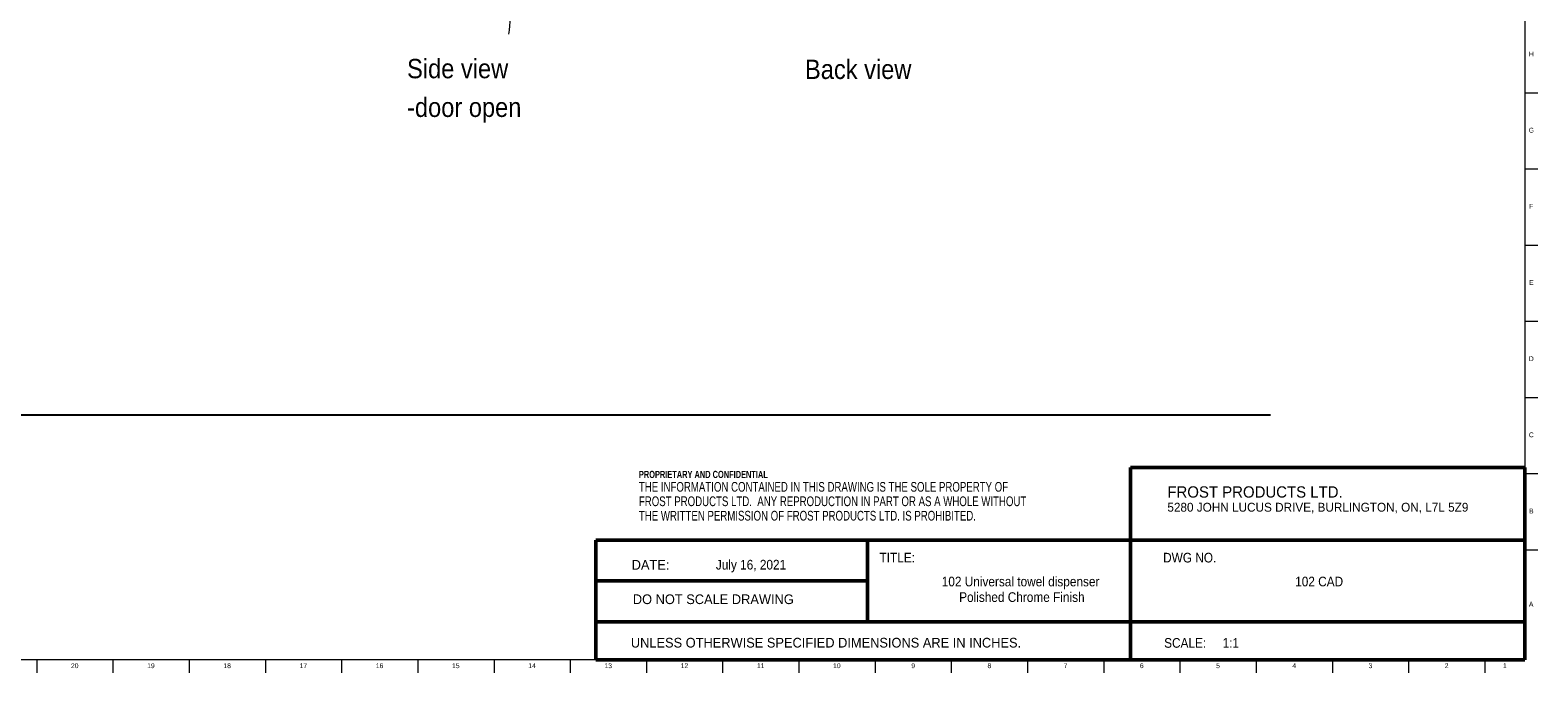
# Model space of a CAD drawing. Header units: inches. Extents: x -16.4 to 69.8, y -0.3 to 49.8.
# Tile 6 of 12: x 30.9 to 69.8, y 0.2 to 16.8. Entities that reach past the tile are written whole.
import ezdxf
from ezdxf.lldxf.tags import DXFTag

# ---------------------------------------------------------------- set-up
doc = ezdxf.new("R2010")
doc.units = ezdxf.units.IN
doc.header["$MEASUREMENT"] = 0
doc.linetypes.add('SLD-Solid', pattern=[0])
for name, color, linetype in [('DIMS', 5, 'SLD-Solid'), ('NOTES', 1, 'SLD-Solid'), ('TITLE', 8, 'SLD-Solid')]:
    doc.layers.add(name, color=color, linetype=linetype)
doc.styles.add('SLDTEXTSTYLE0', font='GOTHIC.TTF', dxfattribs={"width": 0.913})
doc.styles.add('SLDTEXTSTYLE1', font='ARIAL.TTF', dxfattribs={"width": 0.948})
doc.styles.add('SLDTEXTSTYLE2', font='ARIALNB.TTF', dxfattribs={"width": 0.87})
doc.styles.add('SLDTEXTSTYLE3', font='ARIALN.TTF', dxfattribs={"width": 0.87})
tags = doc.linetypes.add('SLD-Center', pattern=[0.75, 0.6, -0.05, 0.05, -0.05]).pattern_tags.tags
tags[10:11] = [DXFTag(74, 4), DXFTag(75, 0), DXFTag(340, '0'), DXFTag(46, 1.0), DXFTag(50, 0.0), DXFTag(44, 0.0), DXFTag(45, 0.0)]
tags[8:9] = [DXFTag(74, 4), DXFTag(75, 0), DXFTag(340, '0'), DXFTag(46, 1.0), DXFTag(50, 0.0), DXFTag(44, 0.0), DXFTag(45, 0.0)]
tags[6:7] = [DXFTag(74, 4), DXFTag(75, 0), DXFTag(340, '0'), DXFTag(46, 1.0), DXFTag(50, 0.0), DXFTag(44, 0.0), DXFTag(45, 0.0)]
tags[4:5] = [DXFTag(74, 4), DXFTag(75, 0), DXFTag(340, '0'), DXFTag(46, 1.0), DXFTag(50, 0.0), DXFTag(44, 0.0), DXFTag(45, 0.0)]

# ---------------------------------------------------------------- blocks, each defined once
blk = doc.blocks.new('SW_NOTE_0')
at = {"layer": 'NOTES', "color": 0, "attachment_point": 1, "style": 'SLDTEXTSTYLE1'}
for s, insert, char_height in [('FROST PRODUCTS LTD.', (0, 0.376), 0.29167), ('5280 JOHN LUCUS DRIVE, BURLINGTON, ON, L7L 5Z9', (0, -0.05), 0.22917)]:
    blk.add_mtext(s, dxfattribs=dict(at, insert=insert, char_height=char_height))
blk = doc.blocks.new('SW_NOTE_0_1')
at = {"layer": 'NOTES', "color": 0, "attachment_point": 1}
for s, insert, char_height, style in [('PROPRIETARY AND CONFIDENTIAL', (0, 0.238), 0.18473, 'SLDTEXTSTYLE2'), ('THE INFORMATION CONTAINED IN THIS DRAWING IS THE SOLE PROPERTY OF ', (0, -0.05), 0.25, 'SLDTEXTSTYLE3'), ('FROST PRODUCTS LTD.  ANY REPRODUCTION IN PART OR AS A WHOLE WITHOUT ', (0, -0.423), 0.25, 'SLDTEXTSTYLE3'), ('THE WRITTEN PERMISSION OF FROST PRODUCTS LTD. IS PROHIBITED.', (0, -0.796), 0.25, 'SLDTEXTSTYLE3')]:
    blk.add_mtext(s, dxfattribs=dict(at, insert=insert, char_height=char_height, style=style))
blk = doc.blocks.new('SW_NOTE_0_4')
at = {"layer": 'NOTES', "color": 0, "char_height": 0.5, "attachment_point": 1, "style": 'SLDTEXTSTYLE0'}
for s, insert in [('Side view ', (0, 0.639)), ('-door open', (0, -0.361))]:
    blk.add_mtext(s, dxfattribs=dict(at, insert=insert))

msp = doc.modelspace()

# ---------------------------------------------------------------- linework, layer by layer
at = {"layer": 'DIMS'}
msp.add_line((4.3011687, 6.8317555), (62.9332217, 6.8317555), dxfattribs=at)
at = {"layer": 'NOTES', "color": 1, "linetype": 'SLD-Center', "lineweight": 18}
msp.add_arc((41.5907207, 17.0067261), 1.6980749, 348.76666832, 44.93334476, dxfattribs=at)
at = {"layer": 'TITLE', "linetype": 'SLD-Solid', "lineweight": 18}
for p, q in [((69.5, 49.5), (69.5, 0.5)), ((69.5, 15.1574803), (69.8346457, 15.1574803)), ((69.5, 13.1889764), (69.8346457, 13.1889764)), ((69.5, 11.2204724), (69.8346457, 11.2204724)), ((69.5, 9.2519685), (69.8346457, 9.2519685)), ((69.5, 7.2834646), (69.8346457, 7.2834646)), ((69.5, 5.3149606), (69.8346457, 5.3149606)), ((69.5, 3.3464567), (69.8346457, 3.3464567)), ((69.5, 0.5), (0.5, 0.5)), ((31.0629921, 0.5), (31.0629921, 0.1653543)), ((33.0314961, 0.5), (33.0314961, 0.1653543)), ((35, 0.4999606), (35, 0.5000394)), ((35, 0.5), (35, 0.1653543)), ((36.9685039, 0.5), (36.9685039, 0.1653543)), ((38.9370079, 0.5), (38.9370079, 0.1653543)), ((40.9055118, 0.5), (40.9055118, 0.1653543)), ((42.8740157, 0.5), (42.8740157, 0.1653543)), ((44.8425197, 0.5), (44.8425197, 0.1653543)), ((46.8110236, 0.5), (46.8110236, 0.1653543)), ((48.7795276, 0.5), (48.7795276, 0.1653543)), ((50.7480315, 0.5), (50.7480315, 0.1653543)), ((52.7165354, 0.5), (52.7165354, 0.1653543)), ((54.6850394, 0.5), (54.6850394, 0.1653543)), ((56.6535433, 0.5), (56.6535433, 0.1653543)), ((58.6220472, 0.5), (58.6220472, 0.1653543)), ((60.5905512, 0.5), (60.5905512, 0.1653543)), ((62.5590551, 0.5), (62.5590551, 0.1653543)), ((64.5275591, 0.5), (64.5275591, 0.1653543)), ((66.496063, 0.5), (66.496063, 0.1653543)), ((68.4645669, 0.5), (68.4645669, 0.1653543))]:
    msp.add_line(p, q, dxfattribs=at)
at = {"layer": 'TITLE', "lineweight": 50}
for p, q in [((69.4999317, 5.4753604), (59.3105351, 5.4753604)), ((59.3105351, 5.4753604), (59.3105351, 0.4636772)), ((69.4999317, 5.4753604), (69.5, 0.5)), ((45.5059791, 3.5979637), (45.5059791, 0.5)), ((52.518223, 3.5979637), (45.5059791, 3.5979637)), ((52.518223, 3.5979637), (69.4997616, 3.5979648)), ((52.518223, 1.4876118), (52.518223, 3.5979637)), ((52.518223, 2.5427877), (45.5059791, 2.5427877)), ((52.518223, 1.4876118), (45.5059791, 1.4876118)), ((52.518223, 1.4876118), (69.4999865, 1.4876118)), ((45.5059791, 0.5), (69.5, 0.5))]:
    msp.add_line(p, q, dxfattribs=at)

# ---------------------------------------------------------------- block references
at = {"layer": 'NOTES'}
for name, p in [('SW_NOTE_0_4', (40.6281035, 15.3938085)), ('SW_NOTE_0_1', (46.6159726, 5.1481527)), ('SW_NOTE_0', (60.2661316, 4.6105228))]:
    msp.add_blockref(name, p, dxfattribs=at)

# ---------------------------------------------------------------- texts
for s, insert, char_height, attachment_point, style in [('Back view', (50.9067497, 16.014492), 0.5, 1, 'SLDTEXTSTYLE0'), ('TITLE:', (52.8307373, 3.2682756), 0.25, 1, 'SLDTEXTSTYLE0'), ('DWG NO.', (60.1561831, 3.2682756), 0.25, 1, 'SLDTEXTSTYLE0'), ('DATE:', (46.4300699, 3.0830628), 0.25, 1, 'SLDTEXTSTYLE1'), ('July 16, 2021', (49.5116493, 3.0864733), 0.25, 2, 'SLDTEXTSTYLE0'), ('102 Universal towel dispenser', (56.47471, 2.6510344), 0.25, 2, 'SLDTEXTSTYLE0'), ('102 CAD', (64.1863555, 2.6510344), 0.25, 2, 'SLDTEXTSTYLE0'), ('DO NOT SCALE DRAWING', (48.5387012, 2.193033), 0.25, 2, 'SLDTEXTSTYLE1'), ('Polished Chrome Finish', (56.5082572, 2.2484681), 0.25, 2, 'SLDTEXTSTYLE0'), ('UNLESS OTHERWISE SPECIFIED DIMENSIONS ARE IN INCHES.', (46.4082978, 1.0702903), 0.25, 1, 'SLDTEXTSTYLE1'), ('SCALE:     1:1', (60.1831753, 1.0645816), 0.25, 1, 'SLDTEXTSTYLE0')]:
    msp.add_mtext(s, dxfattribs=dict(at, insert=insert, char_height=char_height, attachment_point=attachment_point, style=style))
at = {"layer": 'TITLE', "char_height": 0.125, "attachment_point": 2, "style": 'SLDTEXTSTYLE0'}
for s, insert in [('H', (69.667019, 16.2216102)), ('G', (69.6669033, 14.2531063)), ('F', (69.6659918, 12.2846024)), ('E', (69.6675688, 10.3160984)), ('D', (69.6658327, 8.3475945)), ('C', (69.6660208, 6.3790905)), ('B', (69.6663969, 4.4105866)), ('A', (69.6622736, 2.0031063)), ('20', (32.0447267, 0.4125551)), ('19', (34.0132307, 0.4125551)), ('18', (35.9817346, 0.4125551)), ('17', (37.9502385, 0.4125551)), ('16', (39.9187425, 0.4125551)), ('15', (41.8872464, 0.4125551)), ('14', (43.8557504, 0.4125551)), ('13', (45.8242543, 0.4125551)), ('12', (47.7927582, 0.4125551)), ('11', (49.7612622, 0.4125551)), ('10', (51.7297661, 0.4125551)), ('9', (53.6995287, 0.4125551)), ('8', (55.6680327, 0.4125551)), ('7', (57.6365366, 0.4125551)), ('6', (59.6050405, 0.4125551)), ('5', (61.5735445, 0.4125551)), ('4', (63.5420484, 0.4125551)), ('3', (65.5105523, 0.4125551)), ('2', (67.4790563, 0.4125551)), ('1', (68.9810248, 0.4125551))]:
    msp.add_mtext(s, dxfattribs=dict(at, insert=insert))

doc.saveas('drawing.dxf')
